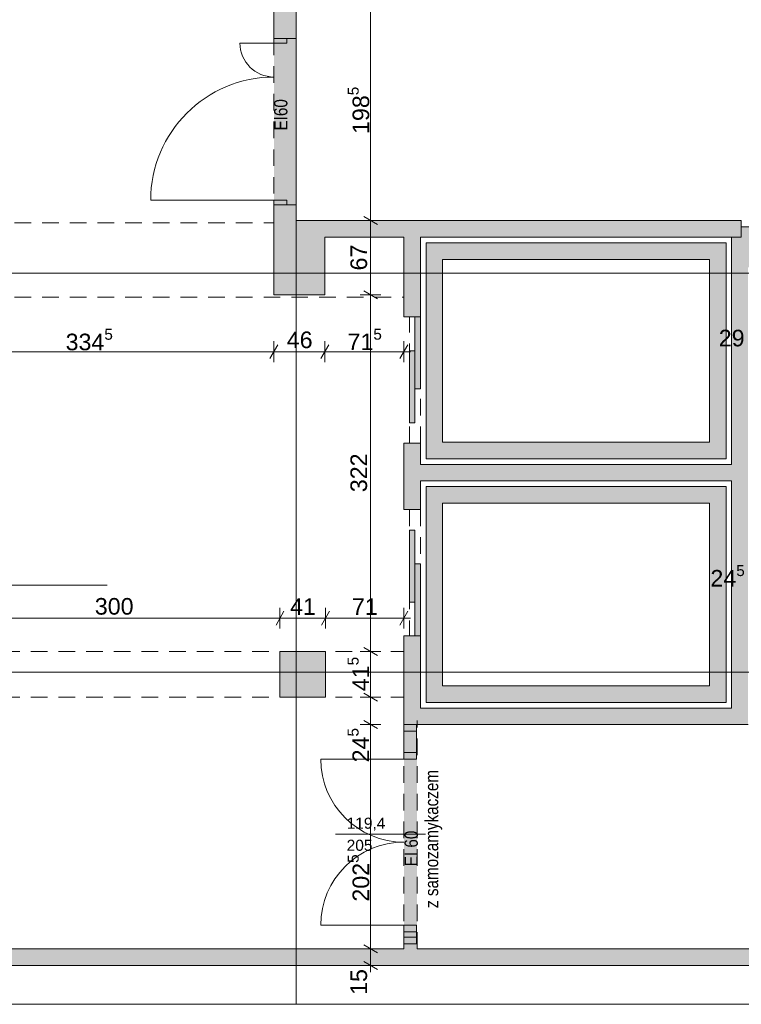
# Paper-space layout 'A-12 INWENTARYZACJA - PIĘTRO 9' of a CAD drawing. Header units: millimetres. Extents: x 0 to 420, y 0 to 297.
# Tile 7 of 10: x 167 to 232, y 108 to 197. Entities that reach past the tile are written whole.
import ezdxf
from ezdxf.xclip import XClip

# ---------------------------------------------------------------- set-up
doc = ezdxf.new("R2010")
doc.units = ezdxf.units.MM
doc.header["$MEASUREMENT"] = 0
doc.header["$XCLIPFRAME"] = 0
for name, pattern in [('ACAD_ISO03W100', [300, 120, -180]), ('DASHDOTX2', [1000, 500, -250, 0, -250]), ('Przer. długie kreski', [2.5, 1.5, -1]), ('PRZERYWANA_DU_A', [550, 350.0000000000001, -199.9999999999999])]:
    doc.linetypes.add(name, pattern=pattern)
for name, color, linetype, lineweight in [('0_Nr_pióra__2', 8, 'Continuous', 13), ('A_linie przekroju_Nr_pióra__1', 7, 'Continuous', 20), ('A_winda_Nr_pióra__1', 7, 'Continuous', 20), ('A_wymiary_Nr_pióra__1', 7, 'Continuous', 20), ('A_wymiary_Nr_pióra__2', 8, 'Continuous', 13), ('A_ściany_Nr_pióra__1', 7, 'Continuous', 20), ('Drzwi Archicad_Nr_pióra__1', 7, 'Continuous', 20), ('Znaczniki drzwi Archicada_Nr_pióra__3', 252, 'Continuous', 13)]:
    doc.layers.add(name, color=color, linetype=linetype, lineweight=lineweight)
for name, color, linetype, lineweight, true_color in [('A_osie_Nr_pióra__16', 7, 'Continuous', 5, 0x0f0f0f), ('A_ppoż_Nr_pióra__8', 7, 'Continuous', 13, 0x4c4c4c), ('A_wyposażenie_Nr_pióra__7', 7, 'Continuous', 18, 0x171717), ('A_ściany_Nr_pióra__10', 7, 'Continuous', 13, 0x4b4b4b)]:
    doc.layers.add(name, color=color, linetype=linetype, lineweight=lineweight, true_color=true_color)
for name, color, linetype in [('A_podrys', 7, 'Continuous'), ('A_ppoż', 7, 'Continuous'), ('A_winda', 7, 'Continuous'), ('A_ściany', 7, 'Continuous')]:
    doc.layers.add(name, color=color, linetype=linetype)
doc.styles.add('STYL_AUTOMATYCZNY_1', font='arial.ttf')
doc.styles.add('STYL_AUTOMATYCZNY_2', font='ARIALN.TTF')
doc.styles.add('STYL_AUTOMATYCZNY_4', font='arial.ttf')

# ---------------------------------------------------------------- blocks, each defined once
blk = doc.blocks.new('Rysunek_1_1', base_point=(-1583.246055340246, -271.4475983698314))
at = {"layer": 'A_ppoż', "linetype": 'Continuous', "lineweight": 0, "true_color": 0x121212}
for points in [[(190.0510536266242, 194.8164527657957), (190.0510536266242, 179.8164527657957), (192.0460536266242, 179.8164527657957), (192.0460536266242, 194.8164527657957)], [(201.7760536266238, 132.8772357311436), (201.7760536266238, 113.0972357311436), (202.9650536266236, 113.0972357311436), (202.9650536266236, 132.8772357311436)]]:
    blk.add_hatch(color=250, dxfattribs=at).paths.add_polyline_path(points)
at = {"layer": 'A_winda', "linetype": 'Continuous', "lineweight": 0, "true_color": 0xfdfdfd}
h = blk.add_hatch(color=7, dxfattribs=at)
h.paths.add_polyline_path([(203.776053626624, 176.3772357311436), (203.776053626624, 156.8772357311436), (230.8652785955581, 156.8772357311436), (230.8652785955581, 176.3772357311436)])
h.paths.add_polyline_path([(229.365278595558, 174.8772357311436), (229.365278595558, 158.3772357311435), (205.276053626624, 158.3772357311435), (205.276053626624, 174.8772357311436)], flags=0)
for points in [[(202.7760536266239, 163.1872357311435), (203.2760536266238, 163.1872357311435), (203.2760536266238, 169.6872357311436), (202.7760536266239, 169.6872357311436)], [(202.2760536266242, 160.1277984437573), (202.7760536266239, 160.1277984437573), (202.7760536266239, 166.6277984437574), (202.2760536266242, 166.6277984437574)], [(202.2760536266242, 150.4466730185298), (202.2760536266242, 143.9466730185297), (202.7760536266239, 143.9466730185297), (202.7760536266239, 150.4466730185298)], [(202.7760536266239, 147.3872357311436), (202.7760536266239, 140.8872357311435), (203.2760536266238, 140.8872357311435), (203.2760536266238, 147.3872357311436)]]:
    blk.add_hatch(color=7, dxfattribs=at).paths.add_polyline_path(points)
h = blk.add_hatch(color=7, dxfattribs=at)
h.paths.add_polyline_path([(203.776053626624, 154.3772357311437), (203.776053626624, 134.8772357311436), (230.8652785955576, 134.8772357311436), (230.8652785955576, 154.3772357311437)])
h.paths.add_polyline_path([(229.3652785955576, 152.8772357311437), (229.3652785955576, 136.3772357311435), (205.276053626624, 136.3772357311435), (205.276053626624, 152.8772357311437)], flags=0)
at = {"layer": 'A_ściany', "linetype": 'Continuous', "lineweight": 0, "true_color": 0x000000}
for points in [[(192.0460533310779, 256.3472373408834), (190.0510536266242, 256.3472373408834), (190.0510536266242, 194.8164525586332), (192.0460533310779, 194.8164525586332)], [(194.6510536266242, 171.6772357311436), (194.6510536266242, 176.8772357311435), (232.2352785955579, 176.8772357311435), (232.2352785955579, 178.3772357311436), (192.0460536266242, 178.3772357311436), (192.0460536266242, 179.8164527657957), (190.0510536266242, 179.8164527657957), (190.0510536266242, 171.6772357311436)], [(231.365278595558, 176.8772357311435), (231.365278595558, 174.1772357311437), (235.7352785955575, 174.1772357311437), (235.7352785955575, 177.8172357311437), (232.2352785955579, 177.8172357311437), (232.2352785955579, 176.8772357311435)], [(203.2760536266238, 176.8772357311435), (201.7760536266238, 176.8772357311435), (201.7760536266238, 169.6872357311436), (203.2760536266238, 169.6872357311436)], [(232.8552785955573, 132.8772357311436), (232.8552785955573, 174.1772357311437), (231.3552785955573, 174.1772357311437), (231.3552785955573, 134.3772357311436)], [(201.7760536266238, 158.2872357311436), (201.7760536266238, 152.2872356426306), (203.2760534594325, 152.2872356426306), (203.2760534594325, 158.2872357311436)], [(203.2760536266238, 154.8772357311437), (231.3552785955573, 154.8772357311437), (231.3552785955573, 156.3772357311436), (203.2760536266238, 156.3772357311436)], [(201.7760536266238, 132.8772357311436), (203.2760534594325, 134.3772355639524), (203.2760534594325, 140.8872357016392), (201.7760536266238, 140.8872357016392)], [(194.6960536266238, 135.346468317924), (194.6960536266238, 139.4864683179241), (190.5960536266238, 139.4864683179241), (190.5960536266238, 135.346468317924)], [(231.3552785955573, 134.3772357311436), (203.2760536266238, 134.3772357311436), (201.7760536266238, 132.8772357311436), (232.8552785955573, 132.8772357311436)], [(201.7760536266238, 112.6264683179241), (202.9650535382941, 112.6264683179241), (202.9650535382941, 113.0972357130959), (201.7760536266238, 113.0972357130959)], [(156.1960543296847, 112.6264680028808), (156.1960543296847, 111.126467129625), (285.9452773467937, 111.126467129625), (285.9452773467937, 112.6264680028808)]]:
    blk.add_hatch(color=18, dxfattribs=at).paths.add_polyline_path(points)
at = {"layer": '0_Nr_pióra__2', "color": 8, "linetype": 'PRZERYWANA_DU_A', "lineweight": 13, "flags": 128}
for points in [[(158.8800683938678, 107.6272357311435), (193.8800683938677, 107.6272357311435)], [(193.8800683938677, 107.6272357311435), (285.9452785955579, 107.6272357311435)]]:
    blk.add_lwpolyline(points, dxfattribs=at)
at = {"layer": 'A_linie przekroju_Nr_pióra__1', "color": 7, "linetype": 'ACAD_ISO03W100', "lineweight": 20}
blk.add_line((54.97905168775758, 145.4599373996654), (285.9452800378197, 145.4599373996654), dxfattribs=at)
at = {"layer": 'A_osie_Nr_pióra__16', "color": 250, "linetype": 'DASHDOTX2', "lineweight": 5, "true_color": 0x0f0f0f}
for p, q in [((192.0510548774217, 257.0852135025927), (192.0510548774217, 107.6272353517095)), ((285.9452776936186, 173.6272332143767), (61.7463861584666, 173.6272332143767)), ((285.9452776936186, 137.6272392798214), (61.7463861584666, 137.6272392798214))]:
    blk.add_line(p, q, dxfattribs=at)
at = {"layer": 'A_winda_Nr_pióra__1', "color": 7, "linetype": 'Przer. długie kreski', "lineweight": 20}
for p, q in [((202.2760527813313, 158.2872368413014), (202.2760527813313, 169.6872359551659)), ((203.2760530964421, 158.2872368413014), (203.2760530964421, 169.2872365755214)), ((202.2760527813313, 152.2872349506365), (202.2760527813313, 140.887235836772)), ((203.2760530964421, 152.2872349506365), (203.2760530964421, 141.2872352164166))]:
    blk.add_line(p, q, dxfattribs=at)
at = {"layer": 'A_winda_Nr_pióra__1', "color": 7, "linetype": 'PRZERYWANA_DU_A', "lineweight": 20, "flags": 128}
for points in [[(203.776053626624, 176.3772357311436), (230.8652785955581, 176.3772357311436), (230.8652785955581, 156.8772357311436), (203.776053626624, 156.8772357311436)], [(229.365278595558, 174.8772357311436), (229.365278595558, 158.3772357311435), (205.276053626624, 158.3772357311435), (205.276053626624, 174.8772357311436)], [(203.776053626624, 154.3772357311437), (230.8652785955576, 154.3772357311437), (230.8652785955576, 134.8772357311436), (203.776053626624, 134.8772357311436)], [(229.3652785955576, 152.8772357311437), (229.3652785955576, 136.3772357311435), (205.276053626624, 136.3772357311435), (205.276053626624, 152.8772357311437)]]:
    blk.add_lwpolyline(points, close=True, dxfattribs=at)
at = {"layer": 'A_winda_Nr_pióra__1', "color": 7, "linetype": 'Continuous', "lineweight": 20, "flags": 128}
for points in [[(202.7760536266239, 163.1872357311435), (202.7760536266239, 169.6872357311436), (203.2760536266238, 169.6872357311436), (203.2760536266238, 163.1872357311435)], [(202.2760536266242, 160.1277984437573), (202.2760536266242, 166.6277984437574), (202.7760536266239, 166.6277984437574), (202.7760536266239, 160.1277984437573)], [(202.2760536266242, 150.4466730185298), (202.2760536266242, 143.9466730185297), (202.7760536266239, 143.9466730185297), (202.7760536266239, 150.4466730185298)], [(202.7760536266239, 147.3872357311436), (202.7760536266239, 140.8872357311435), (203.2760536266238, 140.8872357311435), (203.2760536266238, 147.3872357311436)]]:
    blk.add_lwpolyline(points, close=True, dxfattribs=at)
at = {"layer": 'A_wymiary_Nr_pióra__1', "color": 7, "linetype": 'Continuous', "lineweight": 20}
for p, q in [((198.151051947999, 178.7380798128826), (199.4010551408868, 178.0163933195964)), ((198.151051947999, 172.03807807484), (199.4010551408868, 171.3163915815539)), ((190.4118974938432, 167.1714544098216), (189.690211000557, 165.9214512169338)), ((195.0118959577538, 167.1714544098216), (194.2902094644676, 165.9214512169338)), ((201.4152112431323, 165.9214512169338), (202.1368977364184, 167.1714544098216)), ((190.956896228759, 143.1114698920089), (190.2352097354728, 141.8614666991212)), ((195.0568964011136, 143.1114698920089), (194.3352099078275, 141.8614666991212)), ((201.4152112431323, 141.8614666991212), (202.1368977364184, 143.1114698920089)), ((198.151051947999, 139.8473105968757), (199.4010551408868, 139.1256241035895)), ((198.151051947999, 135.7073108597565), (199.4010551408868, 134.9856243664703)), ((198.151051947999, 133.2380785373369), (199.4010551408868, 132.5163920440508)), ((198.151051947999, 112.9873117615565), (199.4010551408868, 112.2656252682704)), ((198.151051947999, 111.4873131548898), (199.4010551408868, 110.7656229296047))]:
    blk.add_line(p, q, dxfattribs=at)
at = {"layer": 'A_wymiary_Nr_pióra__2', "color": 8, "linetype": 'Continuous', "lineweight": 13}
for p, q in [((198.7760535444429, 178.3772365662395), (198.7760535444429, 198.2172371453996)), ((199.7135540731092, 178.3772365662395), (197.8385530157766, 178.3772365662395)), ((198.7760535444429, 171.6772348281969), (198.7760535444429, 178.3772365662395)), ((199.7135540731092, 171.6772348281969), (197.8385530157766, 171.6772348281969)), ((198.7760535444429, 139.4864673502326), (198.7760535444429, 171.6772348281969)), ((190.0510542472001, 165.6089522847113), (190.0510542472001, 167.483953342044)), ((194.6510527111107, 165.6089522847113), (194.6510527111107, 167.483953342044)), ((201.7760544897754, 165.6089522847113), (201.7760544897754, 167.483953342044)), ((156.6228828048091, 166.5464528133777), (190.0510542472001, 166.5464528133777)), ((190.0510542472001, 166.5464528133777), (194.6510527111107, 166.5464528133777)), ((194.6510527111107, 166.5464528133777), (201.7760544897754, 166.5464528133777)), ((201.7760544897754, 166.5464528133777), (202.3873036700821, 166.5464528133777)), ((190.5960529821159, 141.5489677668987), (190.5960529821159, 143.4239688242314)), ((194.6960531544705, 141.5489677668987), (194.6960531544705, 143.4239688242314)), ((201.7760544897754, 141.5489677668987), (201.7760544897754, 143.4239688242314)), ((160.5960547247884, 142.4864682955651), (190.5960529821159, 142.4864682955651)), ((190.5960529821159, 142.4864682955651), (194.6960531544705, 142.4864682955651)), ((194.6960531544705, 142.4864682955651), (201.7760544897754, 142.4864682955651)), ((201.7760544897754, 142.4864682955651), (202.3873036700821, 142.4864682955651)), ((199.7135540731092, 139.4864673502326), (197.8385530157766, 139.4864673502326)), ((198.7760535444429, 135.3464676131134), (198.7760535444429, 139.4864673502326)), ((199.7135540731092, 135.3464676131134), (197.8385530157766, 135.3464676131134)), ((198.7760535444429, 132.8772352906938), (198.7760535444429, 135.3464676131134)), ((199.7135540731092, 132.8772352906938), (197.8385530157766, 132.8772352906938)), ((198.7760535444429, 112.6264685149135), (198.7760535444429, 132.8772352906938)), ((199.7135540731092, 112.6264685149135), (197.8385530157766, 112.6264685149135)), ((198.7760535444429, 111.1264699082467), (198.7760535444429, 112.6264685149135)), ((199.7135540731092, 111.1264699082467), (197.8385530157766, 111.1264699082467)), ((198.7760535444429, 110.515216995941), (198.7760535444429, 111.1264699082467))]:
    blk.add_line(p, q, dxfattribs=at)
at = {"layer": 'A_ściany_Nr_pióra__1', "color": 7, "linetype": 'Continuous', "lineweight": 20}
for p, q in [((190.0510542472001, 194.8164531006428), (190.0510542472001, 195.1864509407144)), ((190.0510542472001, 194.8164531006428), (191.2010547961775, 194.8164531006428)), ((191.2010547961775, 194.8164531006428), (192.0460539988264, 194.8164531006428)), ((192.0460539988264, 194.8164531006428), (192.0460539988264, 195.1864509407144)), ((190.0510542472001, 179.8164521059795), (190.0510542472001, 179.4464542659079)), ((190.0510542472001, 179.8164521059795), (191.2010547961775, 179.8164521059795)), ((191.2010547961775, 179.8164521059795), (192.0460539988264, 179.8164521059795)), ((192.0460539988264, 179.8164521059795), (192.0460539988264, 179.4464542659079)), ((201.7760544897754, 169.6872359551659), (203.2760530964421, 169.6872359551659)), ((201.7760544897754, 158.2872368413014), (203.2760530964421, 158.2872368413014)), ((203.2760530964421, 152.2872349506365), (201.7760544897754, 152.2872349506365)), ((203.2760530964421, 140.887235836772), (201.7760544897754, 140.887235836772)), ((201.7760544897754, 132.8772352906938), (201.7760544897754, 133.2472368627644)), ((201.7760544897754, 132.8772352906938), (202.9260550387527, 132.8772352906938)), ((202.9260550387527, 132.8772352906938), (202.9650544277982, 132.8772352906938)), ((202.9650544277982, 132.8772352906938), (202.9650544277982, 133.2472368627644)), ((201.7760544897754, 113.0972340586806), (201.7760544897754, 112.7272362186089)), ((201.7760544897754, 113.0972340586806), (202.9260550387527, 113.0972340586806)), ((202.9260550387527, 113.0972340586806), (202.9650544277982, 113.0972340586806)), ((202.9650544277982, 113.0972340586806), (202.9650544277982, 112.7272362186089))]:
    blk.add_line(p, q, dxfattribs=at)
at = {"layer": 'A_ściany_Nr_pióra__1', "color": 7, "linetype": 'Continuous', "lineweight": 20, "flags": 128}
for points in [[(190.0510536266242, 256.3472373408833), (190.0510536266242, 194.8164525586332)], [(192.0460536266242, 194.8164525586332), (192.0460536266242, 198.2172357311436)], [(192.0460536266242, 179.8164527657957), (190.0510536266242, 179.8164527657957)], [(190.0510536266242, 179.8164527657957), (190.0510536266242, 171.6772357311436)], [(192.0460536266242, 178.3772357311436), (192.0460536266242, 179.8164527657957)], [(232.2352785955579, 178.3772357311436), (192.0460536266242, 178.3772357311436)], [(232.2352785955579, 176.8772357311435), (232.2352785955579, 178.3772357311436)], [(235.7352785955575, 177.8172357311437), (232.2352785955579, 177.8172357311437)], [(232.2352785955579, 177.8172357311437), (232.2352785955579, 176.8772357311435)], [(194.6510536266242, 171.6772357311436), (194.6510536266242, 176.8772357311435)], [(194.6510536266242, 176.8772357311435), (201.7760536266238, 176.8772357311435)], [(201.7760536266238, 176.8772357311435), (201.7760536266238, 169.6872357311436)], [(203.2760536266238, 169.6872356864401), (203.2760536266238, 176.8772357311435)], [(203.2760536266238, 176.8772357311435), (232.2352785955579, 176.8772357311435)], [(231.365278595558, 176.8772357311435), (231.365278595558, 174.1772357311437)], [(232.2352785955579, 176.8772357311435), (231.365278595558, 176.8772357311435)], [(231.365278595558, 174.1772357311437), (231.3552785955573, 174.1772357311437)], [(231.3552785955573, 174.1772357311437), (231.3552785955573, 156.3772357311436)], [(190.0510536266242, 171.6772357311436), (194.6510536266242, 171.6772357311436)], [(201.7760536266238, 158.2872357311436), (201.7760536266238, 152.2872357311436)], [(203.2760536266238, 156.3772357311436), (203.2760536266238, 158.2872355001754)], [(231.3552785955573, 156.3772357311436), (203.2760536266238, 156.3772357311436)], [(203.2760536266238, 152.2872358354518), (203.2760536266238, 154.8772357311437)], [(203.2760536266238, 154.8772357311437), (231.3552785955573, 154.8772357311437)], [(231.3552785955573, 154.8772357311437), (231.3552785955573, 134.3772357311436)], [(201.7760536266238, 140.8872357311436), (201.7760536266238, 132.8772357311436)], [(203.2760536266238, 134.3772357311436), (203.2760536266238, 140.8872356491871)], [(194.6960536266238, 139.4864683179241), (190.5960536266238, 139.4864683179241)], [(190.5960536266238, 139.4864683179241), (190.5960536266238, 135.346468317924)], [(194.6960536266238, 135.346468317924), (194.6960536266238, 139.4864683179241)], [(190.5960536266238, 135.346468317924), (194.6960536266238, 135.346468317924)], [(231.3552785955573, 134.3772357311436), (203.2760536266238, 134.3772357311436)], [(202.9650536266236, 132.8772357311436), (232.8552785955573, 132.8772357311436)], [(201.7760536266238, 113.0972357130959), (201.7760536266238, 112.6264683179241)], [(202.9650536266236, 112.6264683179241), (202.9650536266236, 113.0972357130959)], [(201.7760536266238, 112.6264683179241), (160.5960536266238, 112.6264683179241)], [(285.9452785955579, 112.6264683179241), (202.9650536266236, 112.6264683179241)], [(156.1960536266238, 111.1264683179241), (285.9452785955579, 111.1264683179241)]]:
    blk.add_lwpolyline(points, dxfattribs=at)
at = {"layer": 'A_ściany_Nr_pióra__10', "color": 251, "linetype": 'Przer. długie kreski', "lineweight": 13, "true_color": 0x4b4b4b}
for p, q in [((190.0510542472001, 194.8164531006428), (190.0510542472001, 179.8164521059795)), ((192.0460539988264, 194.8164531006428), (192.0460539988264, 179.8164521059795)), ((156.6228828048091, 178.1764699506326), (190.0510542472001, 178.1764699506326)), ((156.6228828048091, 171.4764682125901), (201.7760544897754, 171.4764682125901)), ((160.5960547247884, 139.4864673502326), (201.7760544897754, 139.4864673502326)), ((160.5960547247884, 135.3464676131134), (201.7760544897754, 135.3464676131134)), ((201.7760544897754, 112.6264685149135), (201.7760544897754, 132.8772352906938)), ((202.9650544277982, 112.6264685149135), (202.9650544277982, 132.8772352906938))]:
    blk.add_line(p, q, dxfattribs=at)
at = {"layer": 'Drzwi Archicad_Nr_pióra__1', "color": 7, "linetype": 'Continuous', "lineweight": 20}
for p, q in [((190.0510542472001, 194.8164531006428), (190.0510542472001, 195.1864509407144)), ((190.0510542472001, 194.8164531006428), (190.0510542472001, 195.1864509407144)), ((190.0510542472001, 194.4164537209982), (190.0510542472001, 194.8164531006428)), ((190.0510542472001, 194.8164531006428), (191.2010547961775, 194.8164531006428)), ((190.0510542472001, 194.8164531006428), (191.2010547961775, 194.8164531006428)), ((190.0510542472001, 194.8164531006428), (191.2010547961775, 194.8164531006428)), ((191.2010547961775, 194.8164531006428), (191.2010547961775, 194.4164537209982)), ((191.2010547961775, 194.8164531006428), (192.0460539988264, 194.8164531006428)), ((191.2010547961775, 194.8164531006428), (192.0460539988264, 194.8164531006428)), ((192.0460539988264, 194.8164531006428), (192.0460539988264, 195.1864509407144)), ((192.0460539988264, 194.8164531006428), (192.0460539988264, 195.1864509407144)), ((190.0510542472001, 194.4164537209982), (186.9810521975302, 194.4164537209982)), ((191.2010547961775, 194.4164537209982), (190.0510542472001, 194.4164537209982)), ((190.0510542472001, 180.2164514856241), (178.9210540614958, 180.2164514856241)), ((190.0510542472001, 179.8164521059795), (190.0510542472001, 180.2164514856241)), ((190.0510542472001, 180.2164514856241), (191.2010547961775, 180.2164514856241)), ((191.2010547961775, 179.8164521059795), (190.0510542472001, 179.8164521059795)), ((190.0510542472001, 179.8164521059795), (191.2010547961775, 179.8164521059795)), ((190.0510542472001, 179.8164521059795), (191.2010547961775, 179.8164521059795)), ((190.0510542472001, 179.8164521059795), (190.0510542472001, 179.4464542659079)), ((190.0510542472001, 179.8164521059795), (190.0510542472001, 179.4464542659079)), ((191.2010547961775, 180.2164514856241), (191.2010547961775, 179.8164521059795)), ((191.2010547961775, 179.8164521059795), (192.0460539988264, 179.8164521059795)), ((191.2010547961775, 179.8164521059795), (192.0460539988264, 179.8164521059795)), ((192.0460539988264, 179.8164521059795), (192.0460539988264, 179.4464542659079)), ((192.0460539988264, 179.8164521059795), (192.0460539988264, 179.4464542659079)), ((201.7760544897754, 169.6872359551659), (203.2760530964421, 169.6872359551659)), ((201.7760544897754, 158.2872368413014), (203.2760530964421, 158.2872368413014)), ((203.2760530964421, 152.2872349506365), (201.7760544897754, 152.2872349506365)), ((203.2760530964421, 140.887235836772), (201.7760544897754, 140.887235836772)), ((201.7760544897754, 132.8772352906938), (201.7760544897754, 133.2472368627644)), ((201.7760544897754, 132.8772352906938), (201.7760544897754, 133.2472368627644)), ((201.7760544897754, 132.8772352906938), (201.7760544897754, 132.2772343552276)), ((202.9260550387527, 132.8772352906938), (201.7760544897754, 132.8772352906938)), ((201.7760544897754, 132.8772352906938), (202.9260550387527, 132.8772352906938)), ((201.7760544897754, 132.8772352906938), (202.9260550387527, 132.8772352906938)), ((202.9260550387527, 132.2772343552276), (202.9260550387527, 132.8772352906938)), ((202.9260550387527, 132.8772352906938), (202.9650544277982, 132.8772352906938)), ((202.9260550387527, 132.8772352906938), (202.9650544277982, 132.8772352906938)), ((202.9650544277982, 132.8772352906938), (202.9650544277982, 133.2472368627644)), ((202.9650544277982, 132.8772352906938), (202.9650544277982, 133.2472368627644)), ((201.7760544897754, 132.2772343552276), (202.9260550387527, 132.2772343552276)), ((201.7760544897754, 132.2772343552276), (201.7760544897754, 130.3707352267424)), ((202.9260550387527, 132.2772343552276), (201.7760544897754, 132.2772343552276)), ((202.9260550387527, 130.3707352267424), (202.9260550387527, 132.2772343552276)), ((201.7760544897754, 130.3707352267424), (201.7760544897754, 129.7707380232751)), ((202.9260550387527, 130.3707352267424), (201.7760544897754, 130.3707352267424)), ((201.7760544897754, 130.3707352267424), (202.9260550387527, 130.3707352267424)), ((202.9260550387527, 129.7707380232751), (202.9260550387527, 130.3707352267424)), ((201.7760544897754, 129.7707380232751), (194.2760539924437, 129.7707380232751)), ((201.7760544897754, 129.7707380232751), (202.9260550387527, 129.7707380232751)), ((201.7760544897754, 114.7707370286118), (194.2760539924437, 114.7707370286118)), ((202.9260550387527, 114.7707370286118), (201.7760544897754, 114.7707370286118)), ((201.7760544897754, 114.7707370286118), (201.7760544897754, 114.1707360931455)), ((202.9260550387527, 114.1707360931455), (202.9260550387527, 114.7707370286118)), ((201.7760544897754, 114.1707360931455), (202.9260550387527, 114.1707360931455)), ((202.9260550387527, 114.1707360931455), (201.7760544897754, 114.1707360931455)), ((201.7760544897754, 114.1707360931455), (201.7760544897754, 113.6972349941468)), ((202.9260550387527, 113.6972349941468), (202.9260550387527, 114.1707360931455)), ((202.9260550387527, 113.6972349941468), (201.7760544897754, 113.6972349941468)), ((201.7760544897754, 113.6972349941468), (201.7760544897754, 113.0972340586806)), ((201.7760544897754, 113.6972349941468), (202.9260550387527, 113.6972349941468)), ((201.7760544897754, 113.0972340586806), (202.9260550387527, 113.0972340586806)), ((201.7760544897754, 113.0972340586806), (202.9260550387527, 113.0972340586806)), ((201.7760544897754, 113.0972340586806), (202.9260550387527, 113.0972340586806)), ((201.7760544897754, 113.0972340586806), (201.7760544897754, 112.7272362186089)), ((201.7760544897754, 113.0972340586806), (201.7760544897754, 112.7272362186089)), ((202.9260550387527, 113.0972340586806), (202.9260550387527, 113.6972349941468)), ((202.9260550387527, 113.0972340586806), (202.9650544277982, 113.0972340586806)), ((202.9260550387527, 113.0972340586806), (202.9650544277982, 113.0972340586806)), ((202.9650544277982, 113.0972340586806), (202.9650544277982, 112.7272362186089)), ((202.9650544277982, 113.0972340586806), (202.9650544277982, 112.7272362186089))]:
    blk.add_line(p, q, dxfattribs=at)
for centre, radius, start, end in [((190.0510536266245, 194.4164527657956), 3.069999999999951, 180, 270), ((190.0510536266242, 180.2164527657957), 11.13, 90, 180), ((201.7760536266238, 129.7707367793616), 7.5, 180, 270), ((201.7760536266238, 114.7707367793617), 7.5, 90, 180)]:
    blk.add_arc(centre, radius, start, end, dxfattribs=at)
at = {"layer": 'Znaczniki drzwi Archicada_Nr_pióra__3', "color": 252, "linetype": 'Continuous', "lineweight": 13}
blk.add_line((195.5954947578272, 122.9872365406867), (203.744743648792, 122.9872365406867), dxfattribs=at)
at = {"layer": 'A_ppoż_Nr_pióra__8', "color": 251, "linetype": 'Continuous', "lineweight": 13, "true_color": 0x4c4c4c, "char_height": 1.2, "attachment_point": 5, "rotation": 90, "style": 'STYL_AUTOMATYCZNY_2'}
for s, insert in [('\\A1;{\\pqc;\\fArial Narrow|b0|i0|c238|p0;\\W1.000000;EI60}', (190.6708863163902, 187.9328805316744)), ('\\A1;{\\pqc;\\fArial Narrow|b0|i0|c238|p0;\\W1.000000;EI 60}', (202.4456372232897, 121.696690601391))]:
    blk.add_mtext(s, dxfattribs=dict(at, insert=insert))
at = {"layer": 'A_wymiary_Nr_pióra__1', "color": 7, "linetype": 'Continuous', "lineweight": 20, "char_height": 1.5, "attachment_point": 7, "rotation": 90, "style": 'STYL_AUTOMATYCZNY_1'}
for s, insert in [('\\A1;{\\pql;\\fArial|b0|i0|c238|p0;\\W1.000000;198\\fArial|b0|i0|c238|p0;\\W1.000000;\\A1{\\H.66x;\\S5^  ;}}', (199.0837480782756, 186.2035557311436)), ('\\A1;{\\pql;\\fArial|b0|i0|c238|p0;\\W1.000000;41\\fArial|b0|i0|c238|p0;\\W1.000000;\\A1{\\H.66x;\\S5^  ;}}', (199.0752101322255, 135.8948333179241)), ('\\A1;{\\pql;\\fArial|b0|i0|c238|p0;\\W1.000000;24\\fArial|b0|i0|c238|p0;\\W1.000000;\\A1{\\H.66x;\\S5^  ;}}', (199.0752101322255, 129.4727156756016)), ('\\A1;{\\pql;\\fArial|b0|i0|c238|p0;\\W1.000000;202\\fArial|b0|i0|c238|p0;\\W1.000000;\\A1{\\H.66x;\\S5^  ;}}', (199.0837480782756, 116.8969264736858))]:
    blk.add_mtext(s, dxfattribs=dict(at, insert=insert))
at = {"layer": 'A_wymiary_Nr_pióra__1', "color": 7, "linetype": 'Continuous', "lineweight": 20, "char_height": 1.5, "attachment_point": 7, "rotation": 90, "style": 'STYL_AUTOMATYCZNY_4'}
for s, insert, width in [('\\A1;{\\pql;\\fArial|b0|i0|c238|p0;\\W1.000000;67}', (198.4760536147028, 173.8831482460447), 2.288175), ('\\A1;{\\pql;\\fArial|b0|i0|c238|p0;\\W1.000000;322}', (198.4760536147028, 153.8657244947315), 3.432255), ('\\A1;{\\pql;\\fArial|b0|i0|c238|p0;\\W1.000000;15}', (198.4760536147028, 108.477043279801), 2.288175)]:
    blk.add_mtext(s, dxfattribs=dict(at, insert=insert, width=width))
at = {"layer": 'A_wymiary_Nr_pióra__1', "color": 7, "linetype": 'Continuous', "lineweight": 20, "char_height": 1.5, "attachment_point": 7, "style": 'STYL_AUTOMATYCZNY_1'}
for s, insert in [('\\A1;{\\pql;\\fArial|b0|i0|c238|p0;\\W1.000000;334\\fArial|b0|i0|c238|p0;\\W1.000000;\\A1{\\H.66x;\\S5^  ;}}', (171.2432888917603, 166.2377538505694)), ('\\A1;{\\pql;\\fArial|b0|i0|c238|p0;\\W1.000000;71\\fArial|b0|i0|c238|p0;\\W1.000000;\\A1{\\H.66x;\\S5^  ;}}', (196.691918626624, 166.2472962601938)), ('\\A1;{\\pql;\\fArial|b0|i0|c238|p0;\\W1.000000;24\\fArial|b0|i0|c238|p0;\\W1.000000;\\A1{\\H.66x;\\S5^  ;}}', (229.4507585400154, 144.9057178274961))]:
    blk.add_mtext(s, dxfattribs=dict(at, insert=insert))
at = {"layer": 'A_wymiary_Nr_pióra__1', "color": 7, "linetype": 'Continuous', "lineweight": 20, "char_height": 1.5, "attachment_point": 7, "style": 'STYL_AUTOMATYCZNY_4'}
for s, insert, width in [('\\A1;{\\pql;\\fArial|b0|i0|c238|p0;\\W1.000000;46}', (191.2069661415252, 166.8464527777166), 2.288175), ('\\A1;{\\pql;\\fArial|b0|i0|c238|p0;\\W1.000000;29}', (230.2058535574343, 167.0083911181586), 2.288175), ('\\A1;{\\pql;\\fArial|b0|i0|c238|p0;\\W1.000000;300}', (173.8799260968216, 142.786468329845), 3.432255), ('\\A1;{\\pql;\\fArial|b0|i0|c238|p0;\\W1.000000;41}', (191.5019661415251, 142.786468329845), 2.288175), ('\\A1;{\\pql;\\fArial|b0|i0|c238|p0;\\W1.000000;71}', (197.0919661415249, 142.786468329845), 2.288175)]:
    blk.add_mtext(s, dxfattribs=dict(at, insert=insert, width=width))
at = {"layer": 'A_wyposażenie_Nr_pióra__7', "color": 250, "linetype": 'Continuous', "lineweight": 18, "true_color": 0x171717, "insert": (204.4586572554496, 122.5553137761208), "char_height": 1.2, "attachment_point": 5, "rotation": 90, "style": 'STYL_AUTOMATYCZNY_2'}
blk.add_mtext('\\A1;{\\pqc;\\fArial Narrow|b0|i0|c238|p0;\\W1.000000;z samozamykaczem}', dxfattribs=at)
at = {"layer": 'Znaczniki drzwi Archicada_Nr_pióra__3', "color": 252, "linetype": 'Continuous', "lineweight": 13, "char_height": 1, "attachment_point": 7, "style": 'STYL_AUTOMATYCZNY_1'}
for s, insert in [('\\A1;{\\pql;\\pt1;\\fArial|b0|i0|c238|p0;\\W1.000000;119,4}', (196.6141500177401, 123.293040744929)), ('\\A1;{\\pql;\\pt1;\\fArial|b0|i0|c238|p0;\\W1.000000;205}', (196.6141500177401, 121.470496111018))]:
    blk.add_mtext(s, dxfattribs=dict(at, insert=insert))

psp = doc.layouts.new('A-12 INWENTARYZACJA - PIĘTRO 9')

# ---------------------------------------------------------------- block references
at = {"layer": 'A_podrys', "color": 37, "linetype": 'Continuous', "lineweight": 5, "true_color": 0x656532}
ref = psp.add_blockref('Rysunek_1_1', (-1583.246055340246, -271.4475983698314), dxfattribs=at)
XClip(ref).set_block_clipping_path([(35.49530734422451, 107.6272357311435), (285.9452785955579, 283.3362925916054)])

doc.saveas('drawing.dxf')
